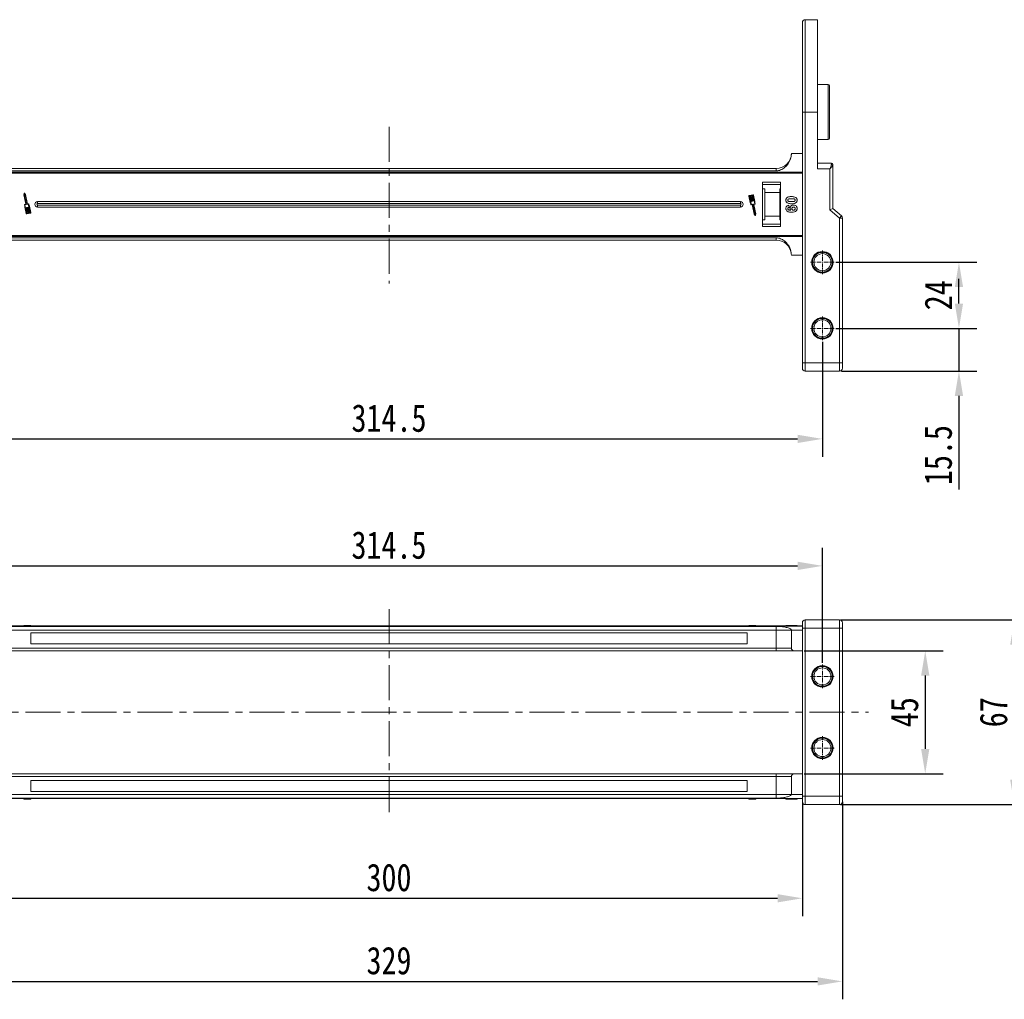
# Model space of a CAD drawing. Header units: millimetres. Extents: x -956 to 636, y -192 to 923.
# Tile 3 of 75: x -767 to -409, y 51 to 407. Entities that reach past the tile are written whole.
import ezdxf

# ---------------------------------------------------------------- set-up
doc = ezdxf.new("R2010")
doc.units = ezdxf.units.MM
doc.linetypes.add('CENTER', pattern=[0.6, 0.375, -0.075, 0.075, -0.075])
doc.linetypes.add('CENTERX2', pattern=[20.32, 12.7, -2.54, 2.54, -2.54])
doc.styles.get("Standard").update_dxf_attribs({"font": '仿宋_GB2312.ttf', "width": 0.8})
doc.dimstyles.new('副本 ISO-45.1', dxfattribs={"dimtxt": 10, "dimasz": 9, "dimexe": 6.5, "dimexo": 0.625, "dimgap": 2.5, "dimtad": 1, "dimdsep": 46, "dimtxsty": 'Standard', "dimcen": 2.5, "dimadec": 0, "dimazin": 0, "dimtfac": 1, "dimtmove": 0, "dimatfit": 3, "dimfxl": 0, "dimarcsym": 0})

# ---------------------------------------------------------------- blocks, each defined once
blk = doc.blocks.new('*D3294')
at = {"color": 0, "lineweight": -2}
for p, q in [((-789.95, 289.68), (-789.95, 247.98)), ((-475.45, 289.68), (-475.45, 247.98)), ((-780.95, 254.48), (-484.45, 254.48))]:
    blk.add_line(p, q, dxfattribs=at)
at = {"color": 0, "lineweight": 9}
for points in [[(-780.95, 255.98), (-780.95, 252.98), (-789.95, 254.48)], [(-484.45, 255.98), (-484.45, 252.98), (-475.45, 254.48)]]:
    blk.add_solid(points, dxfattribs=at)
at = {"layer": 'Defpoints', "color": 0, "lineweight": 9}
for p in [(-789.95, 290.3), (-475.45, 290.3), (-475.45, 254.48)]:
    blk.add_point(p, dxfattribs=at)
at = {"color": 0, "lineweight": 9, "insert": (-632.7, 261.98), "char_height": 10, "attachment_point": 5}
blk.add_mtext('314.5', dxfattribs=at)
blk = doc.blocks.new('*D3295')
at = {"color": 0, "lineweight": -2}
for p, q in [((-789.95, 173.21), (-789.95, 214.91)), ((-475.45, 173.21), (-475.45, 214.91)), ((-780.95, 208.41), (-484.45, 208.41))]:
    blk.add_line(p, q, dxfattribs=at)
at = {"color": 0, "lineweight": 9}
for points in [[(-780.95, 209.91), (-780.95, 206.91), (-789.95, 208.41)], [(-484.45, 209.91), (-484.45, 206.91), (-475.45, 208.41)]]:
    blk.add_solid(points, dxfattribs=at)
at = {"layer": 'Defpoints', "color": 0, "lineweight": 9}
for p in [(-475.45, 208.41), (-789.95, 172.58), (-475.45, 172.58)]:
    blk.add_point(p, dxfattribs=at)
at = {"color": 0, "lineweight": 9, "insert": (-632.7, 215.91), "char_height": 10, "attachment_point": 5}
blk.add_mtext('314.5', dxfattribs=at)
blk = doc.blocks.new('*D3297')
at = {"color": 0, "lineweight": -2}
for p, q in [((-482.07, 177.59), (-431.64, 177.59)), ((-438.14, 168.59), (-438.14, 141.99)), ((-482.07, 132.99), (-431.64, 132.99))]:
    blk.add_line(p, q, dxfattribs=at)
at = {"color": 0, "lineweight": 9}
for points in [[(-439.64, 168.59), (-436.64, 168.59), (-438.14, 177.59)], [(-439.64, 141.99), (-436.64, 141.99), (-438.14, 132.99)]]:
    blk.add_solid(points, dxfattribs=at)
at = {"layer": 'Defpoints', "color": 0, "lineweight": 9}
for p in [(-482.7, 177.59), (-482.7, 132.99), (-438.14, 132.99)]:
    blk.add_point(p, dxfattribs=at)
at = {"color": 0, "lineweight": 9, "insert": (-445.64, 155.29), "char_height": 10, "attachment_point": 5, "rotation": 90}
blk.add_mtext('45', dxfattribs=at)
blk = doc.blocks.new('*D3298')
at = {"color": 0, "lineweight": -2}
for p, q in [((-468.89, 188.79), (-399.32, 188.79)), ((-405.82, 179.79), (-405.82, 130.79)), ((-468.89, 121.79), (-399.32, 121.79))]:
    blk.add_line(p, q, dxfattribs=at)
at = {"color": 0, "lineweight": 9}
for points in [[(-407.32, 179.79), (-404.32, 179.79), (-405.82, 188.79)], [(-407.32, 130.79), (-404.32, 130.79), (-405.82, 121.79)]]:
    blk.add_solid(points, dxfattribs=at)
at = {"layer": 'Defpoints', "color": 0, "lineweight": 9}
for p in [(-469.52, 188.79), (-469.52, 121.79), (-405.82, 121.79)]:
    blk.add_point(p, dxfattribs=at)
at = {"color": 0, "lineweight": 9, "insert": (-413.32, 155.29), "char_height": 10, "attachment_point": 5, "rotation": 90}
blk.add_mtext('67', dxfattribs=at)
blk = doc.blocks.new('*D3299')
at = {"color": 0, "lineweight": -2}
for p, q in [((-782.7, 122.49), (-782.7, 81.29)), ((-482.7, 122.49), (-482.7, 81.29)), ((-773.7, 87.79), (-491.7, 87.79))]:
    blk.add_line(p, q, dxfattribs=at)
at = {"color": 0, "lineweight": 9}
for points in [[(-773.7, 89.29), (-773.7, 86.29), (-782.7, 87.79)], [(-491.7, 89.29), (-491.7, 86.29), (-482.7, 87.79)]]:
    blk.add_solid(points, dxfattribs=at)
at = {"layer": 'Defpoints', "color": 0, "lineweight": 9}
for p in [(-782.7, 123.12), (-482.7, 123.12), (-482.7, 87.79)]:
    blk.add_point(p, dxfattribs=at)
at = {"color": 0, "lineweight": 9, "insert": (-632.7, 95.29), "char_height": 10, "attachment_point": 5}
blk.add_mtext('300', dxfattribs=at)
blk = doc.blocks.new('*D3300')
at = {"color": 0, "lineweight": -2}
for p, q in [((-797.2, 122.78), (-797.2, 51.13)), ((-468.2, 122.78), (-468.2, 51.13)), ((-788.2, 57.63), (-477.2, 57.63))]:
    blk.add_line(p, q, dxfattribs=at)
at = {"color": 0, "lineweight": 9}
for points in [[(-788.2, 59.13), (-788.2, 56.13), (-797.2, 57.63)], [(-477.2, 59.13), (-477.2, 56.13), (-468.2, 57.63)]]:
    blk.add_solid(points, dxfattribs=at)
at = {"layer": 'Defpoints', "color": 0, "lineweight": 9}
for p in [(-797.2, 123.4), (-468.2, 123.4), (-468.2, 57.63)]:
    blk.add_point(p, dxfattribs=at)
at = {"color": 0, "lineweight": 9, "insert": (-632.7, 65.13), "char_height": 10, "attachment_point": 5}
blk.add_mtext('329', dxfattribs=at)
blk = doc.blocks.new('*D3301')
at = {"color": 0, "lineweight": -2}
for p, q in [((-470.53, 318.59), (-419.41, 318.59)), ((-425.91, 303.59), (-425.91, 309.59)), ((-470.53, 294.59), (-419.41, 294.59))]:
    blk.add_line(p, q, dxfattribs=at)
at = {"color": 0, "lineweight": 9}
for points in [[(-427.41, 309.59), (-424.41, 309.59), (-425.91, 318.59)], [(-427.41, 303.59), (-424.41, 303.59), (-425.91, 294.59)]]:
    blk.add_solid(points, dxfattribs=at)
at = {"layer": 'Defpoints', "color": 0, "lineweight": 9}
for p in [(-471.16, 318.59), (-425.91, 318.59), (-471.16, 294.59)]:
    blk.add_point(p, dxfattribs=at)
at = {"color": 0, "lineweight": 9, "insert": (-433.41, 306.59), "char_height": 10, "attachment_point": 5, "rotation": 90}
blk.add_mtext('24', dxfattribs=at)
blk = doc.blocks.new('*D3285')
at = {"color": 0, "lineweight": -2}
for p, q in [((-425.91, 303.59), (-425.91, 312.59)), ((-470.53, 294.59), (-419.41, 294.59)), ((-425.91, 294.59), (-425.91, 279.09)), ((-468.57, 279.09), (-419.41, 279.09)), ((-425.91, 270.09), (-425.91, 236.11))]:
    blk.add_line(p, q, dxfattribs=at)
at = {"color": 0, "lineweight": 9}
for points in [[(-427.41, 303.59), (-424.41, 303.59), (-425.91, 294.59)], [(-427.41, 270.09), (-424.41, 270.09), (-425.91, 279.09)]]:
    blk.add_solid(points, dxfattribs=at)
at = {"layer": 'Defpoints', "color": 0, "lineweight": 9}
for p in [(-471.16, 294.59), (-469.2, 279.09), (-425.91, 279.09)]:
    blk.add_point(p, dxfattribs=at)
at = {"color": 0, "lineweight": 9, "insert": (-433.41, 248.6), "char_height": 10, "attachment_point": 5, "rotation": 90}
blk.add_mtext('15.5', dxfattribs=at)

msp = doc.modelspace()

# ---------------------------------------------------------------- linework, layer by layer
at = {"color": 7, "linetype": 'Continuous', "lineweight": 15}
for p, q in [((-477.197, 406.592), (-481.697, 406.592)), ((-481.697, 373.092), (-481.697, 406.592)), ((-477.197, 373.092), (-477.197, 406.592)), ((-473.397, 383.092), (-477.197, 383.092)), ((-473.397, 363.092), (-473.397, 383.092)), ((-482.697, 373.092), (-481.697, 373.092)), ((-482.697, 282.092), (-482.697, 373.092)), ((-481.697, 373.092), (-477.197, 373.092)), ((-481.697, 282.092), (-481.697, 373.092)), ((-477.197, 373.092), (-477.197, 352.529)), ((-477.197, 363.092), (-473.397, 363.092)), ((-482.697, 358.092), (-486.697, 358.092)), ((-472.197, 354.529), (-477.197, 354.529)), ((-472.197, 354.02), (-472.197, 354.529)), ((-632.697, 351.299), (-782.697, 351.299)), ((-782.697, 350.88), (-632.697, 350.88)), ((-632.697, 352.592), (-773.197, 352.592)), ((-773.197, 351.707), (-632.697, 351.707)), ((-492.197, 352.592), (-632.697, 352.592)), ((-632.697, 351.707), (-492.197, 351.707)), ((-482.697, 351.299), (-632.697, 351.299)), ((-632.697, 350.88), (-482.697, 350.88)), ((-492.197, 352.592), (-492.197, 351.707)), ((-477.197, 352.529), (-472.697, 352.529)), ((-472.697, 352.529), (-472.697, 337.632)), ((-471.697, 338.092), (-471.697, 353.647)), ((-497.197, 347.592), (-497.197, 331.592)), ((-490.697, 347.592), (-497.197, 347.592)), ((-490.697, 346.842), (-497.197, 346.842)), ((-490.697, 331.592), (-490.697, 347.592)), ((-765.061, 343.581), (-765.179, 342.98)), ((-765.179, 342.98), (-764.467, 339.61)), ((-764.973, 343.423), (-765.059, 342.98)), ((-765.059, 342.98), (-764.328, 339.519)), ((-764.715, 343.053), (-764.973, 343.423)), ((-764.605, 343.101), (-764.956, 343.603)), ((-763.983, 339.592), (-764.715, 343.053)), ((-763.887, 339.702), (-764.605, 343.101)), ((-500.634, 343.088), (-502.013, 342.797)), ((-500.61, 342.974), (-500.839, 342.925)), ((-499.944, 340.674), (-500.425, 342.953)), ((-497.197, 345.206), (-496.397, 345.206)), ((-496.397, 345.206), (-496.397, 343.842)), ((-496.397, 343.842), (-490.897, 343.842)), ((-496.397, 343.842), (-496.397, 335.342)), ((-490.897, 345.206), (-490.697, 345.206)), ((-490.897, 343.842), (-490.897, 345.206)), ((-490.897, 335.342), (-490.897, 343.842)), ((-764.49, 339.575), (-764.906, 339.487)), ((-764.351, 339.484), (-764.795, 339.39)), ((-763.504, 339.663), (-763.949, 339.569)), ((-763.442, 339.796), (-763.887, 339.702)), ((-632.697, 340.592), (-760.197, 340.592)), ((-760.197, 339.877), (-760.197, 340.592)), ((-632.697, 339.877), (-760.197, 339.877)), ((-505.197, 340.592), (-632.697, 340.592)), ((-505.197, 339.877), (-632.697, 339.877)), ((-505.197, 340.592), (-505.197, 339.877)), ((-502.149, 342.588), (-501.667, 340.31)), ((-502.034, 342.613), (-501.56, 340.37)), ((-501.759, 342.731), (-501.989, 342.682)), ((-501.319, 340.648), (-501.759, 342.731)), ((-501.357, 342.816), (-501.644, 342.755)), ((-501.644, 342.755), (-501.204, 340.672)), ((-500.917, 340.733), (-501.357, 342.816)), ((-501.337, 339.388), (-500.892, 339.481)), ((-501.226, 340.638), (-501.284, 340.626)), ((-501.274, 339.521), (-500.83, 339.615)), ((-500.954, 342.901), (-501.242, 342.84)), ((-501.242, 342.84), (-500.802, 340.757)), ((-500.514, 340.818), (-500.954, 342.901)), ((-500.892, 339.481), (-500.174, 336.083)), ((-500.824, 340.723), (-500.882, 340.711)), ((-500.839, 342.925), (-500.399, 340.842)), ((-500.795, 339.592), (-500.064, 336.131)), ((-500.066, 340.686), (-500.54, 342.928)), ((-500.422, 340.808), (-500.48, 340.796)), ((-499.719, 336.203), (-500.451, 339.665)), ((-500.428, 339.7), (-499.984, 339.793)), ((-499.6, 336.204), (-500.312, 339.574)), ((-500.289, 339.609), (-499.873, 339.697)), ((-764.835, 338.51), (-764.354, 336.231)), ((-764.713, 338.498), (-764.239, 336.256)), ((-763.939, 336.259), (-764.379, 338.341)), ((-764.357, 338.376), (-764.299, 338.388)), ((-764.264, 338.366), (-763.824, 336.283)), ((-764.169, 336.21), (-763.939, 336.259)), ((-764.145, 336.095), (-762.766, 336.387)), ((-763.537, 336.344), (-763.977, 338.426)), ((-763.955, 338.461), (-763.897, 338.473)), ((-763.862, 338.451), (-763.422, 336.368)), ((-763.824, 336.283), (-763.537, 336.344)), ((-763.135, 336.429), (-763.575, 338.511)), ((-763.552, 338.546), (-763.495, 338.558)), ((-763.46, 338.536), (-763.02, 336.453)), ((-763.422, 336.368), (-763.135, 336.429)), ((-762.745, 336.571), (-763.219, 338.814)), ((-762.63, 336.596), (-763.111, 338.874)), ((-763.02, 336.453), (-762.79, 336.502)), ((-760.197, 338.592), (-760.197, 339.307)), ((-760.197, 339.307), (-632.697, 339.307)), ((-760.197, 338.592), (-632.697, 338.592)), ((-632.697, 339.307), (-505.197, 339.307)), ((-632.697, 338.592), (-505.197, 338.592)), ((-505.197, 338.592), (-505.197, 339.307)), ((-500.174, 336.083), (-499.823, 335.581)), ((-500.064, 336.131), (-499.806, 335.761)), ((-499.806, 335.761), (-499.719, 336.203)), ((-499.717, 335.603), (-499.6, 336.204)), ((-487.653, 339.233), (-487.569, 338.464)), ((-471.697, 338.092), (-472.697, 337.632)), ((-472.697, 337.632), (-469.197, 334.632)), ((-468.546, 335.391), (-471.697, 338.092)), ((-496.397, 333.978), (-497.197, 333.978)), ((-497.197, 332.342), (-490.697, 332.342)), ((-490.897, 335.342), (-496.397, 335.342)), ((-496.397, 335.342), (-496.397, 333.978)), ((-490.897, 333.978), (-490.897, 335.342)), ((-490.697, 333.978), (-490.897, 333.978)), ((-469.197, 334.632), (-468.546, 335.391)), ((-469.197, 334.632), (-469.197, 282.092)), ((-469.197, 334.632), (-468.197, 334.632)), ((-468.197, 282.092), (-468.197, 334.632)), ((-497.197, 331.592), (-490.697, 331.592)), ((-632.697, 328.304), (-782.697, 328.304)), ((-782.697, 327.885), (-632.697, 327.885)), ((-632.697, 327.477), (-773.197, 327.477)), ((-773.197, 326.592), (-632.697, 326.592)), ((-482.697, 328.304), (-632.697, 328.304)), ((-632.697, 327.885), (-482.697, 327.885)), ((-492.197, 327.477), (-632.697, 327.477)), ((-632.697, 326.592), (-492.197, 326.592)), ((-492.197, 326.592), (-492.197, 327.477)), ((-486.697, 321.092), (-482.697, 321.092)), ((-482.697, 282.092), (-481.697, 282.092)), ((-469.197, 282.092), (-481.697, 282.092)), ((-481.697, 279.092), (-481.697, 282.092)), ((-481.697, 279.092), (-469.197, 279.092)), ((-469.197, 279.092), (-469.197, 282.092)), ((-469.197, 282.092), (-468.197, 282.092)), ((-632.697, 186.593), (-782.697, 186.593)), ((-782.697, 186.549), (-632.697, 186.549)), ((-632.697, 186.461), (-773.197, 186.461)), ((-765.179, 186.593), (-765.179, 186.793)), ((-765.179, 186.793), (-764.952, 186.793)), ((-764.952, 186.793), (-764.952, 186.593)), ((-764.94, 186.793), (-764.952, 186.793)), ((-764.94, 186.593), (-764.94, 186.793)), ((-764.94, 186.793), (-764.835, 186.793)), ((-764.835, 186.593), (-764.835, 186.793)), ((-764.835, 186.793), (-764.354, 186.793)), ((-764.354, 186.793), (-764.354, 186.593)), ((-764.145, 186.793), (-764.354, 186.793)), ((-764.145, 186.593), (-764.145, 186.793)), ((-764.145, 186.793), (-762.766, 186.793)), ((-762.766, 186.793), (-762.766, 186.593)), ((-762.626, 186.793), (-762.766, 186.793)), ((-762.626, 186.593), (-762.626, 186.793)), ((-482.697, 186.593), (-632.697, 186.593)), ((-632.697, 186.549), (-482.697, 186.549)), ((-492.197, 186.461), (-632.697, 186.461)), ((-502.153, 186.793), (-502.153, 186.593)), ((-502.149, 186.793), (-502.153, 186.793)), ((-502.149, 186.593), (-502.149, 186.793)), ((-502.149, 186.793), (-501.667, 186.793)), ((-501.667, 186.593), (-501.667, 186.793)), ((-501.408, 186.793), (-501.667, 186.793)), ((-501.408, 186.793), (-501.408, 186.593)), ((-501.337, 186.793), (-501.408, 186.793)), ((-501.337, 186.593), (-501.337, 186.793)), ((-501.337, 186.793), (-500.892, 186.793)), ((-500.892, 186.593), (-500.892, 186.793)), ((-500.892, 186.793), (-500.174, 186.793)), ((-500.174, 186.593), (-500.174, 186.793)), ((-500.174, 186.793), (-499.823, 186.793)), ((-499.823, 186.793), (-499.823, 186.593)), ((-499.717, 186.793), (-499.823, 186.793)), ((-499.717, 186.593), (-499.717, 186.793)), ((-499.717, 186.793), (-499.6, 186.793)), ((-499.6, 186.593), (-499.6, 186.793)), ((-492.197, 185.093), (-492.197, 186.461)), ((-488.697, 186.793), (-488.697, 186.593)), ((-486.643, 186.593), (-486.643, 186.793)), ((-484.645, 186.793), (-484.645, 186.593)), ((-482.697, 185.793), (-481.697, 185.793)), ((-482.697, 124.793), (-482.697, 185.793)), ((-481.697, 185.793), (-481.697, 188.793)), ((-469.197, 188.793), (-481.697, 188.793)), ((-481.697, 185.793), (-469.197, 185.793)), ((-481.697, 124.793), (-481.697, 185.793)), ((-469.197, 185.793), (-469.197, 188.793)), ((-469.197, 185.793), (-468.197, 185.793)), ((-469.197, 185.793), (-469.197, 124.793)), ((-468.197, 124.793), (-468.197, 185.793)), ((-773.197, 185.093), (-632.697, 185.093)), ((-632.697, 184.093), (-762.697, 184.093)), ((-762.697, 184.093), (-762.697, 180.093)), ((-632.697, 185.093), (-492.197, 185.093)), ((-502.697, 184.093), (-632.697, 184.093)), ((-502.697, 180.093), (-502.697, 184.093)), ((-492.197, 185.093), (-486.697, 185.093)), ((-492.197, 178.593), (-492.197, 185.093)), ((-486.697, 185.093), (-482.697, 185.093)), ((-486.697, 178.593), (-486.697, 185.093)), ((-762.697, 180.093), (-632.697, 180.093)), ((-632.697, 180.093), (-502.697, 180.093)), ((-632.697, 178.593), (-773.197, 178.593)), ((-773.197, 177.593), (-632.697, 177.593)), ((-492.197, 178.593), (-632.697, 178.593)), ((-632.697, 177.593), (-492.197, 177.593)), ((-486.697, 178.593), (-492.197, 178.593)), ((-492.197, 178.593), (-492.197, 177.593)), ((-485.697, 177.593), (-482.697, 177.593)), ((-632.697, 132.993), (-773.197, 132.993)), ((-492.197, 132.993), (-632.697, 132.993)), ((-492.197, 131.993), (-492.197, 132.993)), ((-485.697, 132.993), (-482.697, 132.993)), ((-773.197, 131.993), (-632.697, 131.993)), ((-632.697, 130.493), (-762.697, 130.493)), ((-762.697, 130.493), (-762.697, 126.493)), ((-632.697, 131.993), (-492.197, 131.993)), ((-502.697, 130.493), (-632.697, 130.493)), ((-502.697, 126.493), (-502.697, 130.493)), ((-492.197, 131.993), (-486.697, 131.993)), ((-492.197, 125.493), (-492.197, 131.993)), ((-486.697, 125.493), (-486.697, 131.993)), ((-632.697, 125.493), (-773.197, 125.493)), ((-762.697, 126.493), (-632.697, 126.493)), ((-632.697, 126.493), (-502.697, 126.493)), ((-492.197, 125.493), (-632.697, 125.493)), ((-492.197, 125.493), (-492.197, 124.125)), ((-486.697, 125.493), (-492.197, 125.493)), ((-482.697, 125.493), (-486.697, 125.493)), ((-632.697, 124.038), (-782.697, 124.038)), ((-782.697, 123.993), (-632.697, 123.993)), ((-773.197, 124.125), (-632.697, 124.125)), ((-765.179, 123.993), (-765.179, 123.793)), ((-765.061, 123.793), (-765.179, 123.793)), ((-765.061, 123.993), (-765.061, 123.793)), ((-765.061, 123.793), (-764.956, 123.793)), ((-764.956, 123.793), (-764.956, 123.993)), ((-764.605, 123.793), (-764.956, 123.793)), ((-764.605, 123.993), (-764.605, 123.793)), ((-763.887, 123.793), (-764.605, 123.793)), ((-763.887, 123.993), (-763.887, 123.793)), ((-763.442, 123.793), (-763.887, 123.793)), ((-763.442, 123.993), (-763.442, 123.793)), ((-763.442, 123.793), (-763.371, 123.793)), ((-763.371, 123.793), (-763.371, 123.993)), ((-763.371, 123.793), (-763.111, 123.793)), ((-763.111, 123.993), (-763.111, 123.793)), ((-762.63, 123.793), (-763.111, 123.793)), ((-762.63, 123.993), (-762.63, 123.793)), ((-762.63, 123.793), (-762.626, 123.793)), ((-762.626, 123.793), (-762.626, 123.993)), ((-632.697, 124.125), (-492.197, 124.125)), ((-482.697, 124.038), (-632.697, 124.038)), ((-632.697, 123.993), (-482.697, 123.993)), ((-502.153, 123.993), (-502.153, 123.793)), ((-502.153, 123.793), (-502.013, 123.793)), ((-502.013, 123.793), (-502.013, 123.993)), ((-500.634, 123.793), (-502.013, 123.793)), ((-500.634, 123.993), (-500.634, 123.793)), ((-500.634, 123.793), (-500.425, 123.793)), ((-500.425, 123.793), (-500.425, 123.993)), ((-499.944, 123.793), (-500.425, 123.793)), ((-499.944, 123.993), (-499.944, 123.793)), ((-499.839, 123.793), (-499.944, 123.793)), ((-499.839, 123.993), (-499.839, 123.793)), ((-499.839, 123.793), (-499.827, 123.793)), ((-499.827, 123.793), (-499.827, 123.993)), ((-499.6, 123.793), (-499.827, 123.793)), ((-499.6, 123.993), (-499.6, 123.793)), ((-488.697, 123.793), (-488.697, 123.993)), ((-488.286, 123.793), (-488.286, 123.993)), ((-486.669, 123.793), (-486.669, 123.993)), ((-485.052, 123.793), (-485.052, 123.993)), ((-484.645, 123.793), (-484.645, 123.993)), ((-482.697, 124.793), (-481.697, 124.793)), ((-481.697, 121.793), (-481.697, 124.793)), ((-469.197, 124.793), (-481.697, 124.793)), ((-481.697, 121.793), (-469.197, 121.793)), ((-469.197, 121.793), (-469.197, 124.793)), ((-469.197, 124.793), (-468.197, 124.793))]:
    msp.add_line(p, q, dxfattribs=at)
at = {"color": 1, "linetype": 'CENTERX2', "lineweight": 13}
for p, q in [((-632.697, 367.726), (-632.697, 310.888)), ((-632.697, 192.658), (-632.697, 117.929)), ((-805.237, 155.293), (-458.713, 155.293))]:
    msp.add_line(p, q, dxfattribs=at)
at = {"color": 1, "linetype": 'CENTER', "lineweight": 9, "ltscale": 3.9624}
for p, q in [((-475.447, 314.302), (-475.447, 322.882)), ((-479.737, 318.592), (-471.157, 318.592)), ((-475.447, 290.302), (-475.447, 298.882)), ((-479.737, 294.592), (-471.157, 294.592)), ((-475.447, 164.003), (-475.447, 172.583)), ((-479.737, 168.293), (-471.157, 168.293)), ((-475.447, 138.003), (-475.447, 146.583)), ((-479.737, 142.293), (-471.157, 142.293))]:
    msp.add_line(p, q, dxfattribs=at)
at = {"color": 7, "linetype": 'Continuous', "lineweight": 15}
for centre, radius in [((-475.447, 318.592), 3.9), ((-475.447, 318.592), 3.1), ((-475.447, 294.592), 3.9), ((-475.447, 294.592), 3.1), ((-475.447, 168.293), 3.9), ((-475.447, 168.293), 3.1), ((-475.447, 142.293), 3.9), ((-475.447, 142.293), 3.1)]:
    msp.add_circle(centre, radius, dxfattribs=at)
for centre, radius, start, end in [((-481.697, 405.592), 1, 90, 180), ((-473.397, 382.592), 0.5, 0, 90), ((-473.397, 363.592), 0.5, 270, 0), ((-492.197, 358.092), 5.5, 270, 360), ((-472.197, 354.029), 0.5, 0, 90), ((-472.141, 353.572), 0.451, 9.5202, 97.08135), ((-765.004, 343.569), 0.0587, 34.95116, 168.90824), ((-500.598, 342.916), 0.176, 11.9297, 101.9297), ((-500.598, 342.916), 0.0587, 11.9297, 101.9297), ((-764.894, 339.43), 0.0587, 101.9297, 217.44471), ((-765.633, 338.863), 0.873, 336.11204, 37.44471), ((-765.633, 338.863), 0.99, 338.37041, 32.16635), ((-764.496, 339.604), 0.0294, 281.9297, 11.9297), ((-764.357, 339.513), 0.0294, 281.9297, 11.9297), ((-763.955, 339.598), 0.0294, 191.9297, 281.9297), ((-762.525, 339.52), 0.99, 171.69305, 225.48899), ((-763.43, 339.739), 0.0587, 346.41469, 101.9297), ((-762.525, 339.52), 0.873, 166.41469, 227.74736), ((-760.197, 339.592), 1, 90, 270), ((-760.197, 339.592), 0.285, 90, 270), ((-505.197, 339.592), 1, 270, 90), ((-505.197, 339.592), 0.285, 270, 90), ((-501.976, 342.625), 0.176, 101.9297, 191.9297), ((-501.976, 342.625), 0.0587, 101.9297, 191.9297), ((-502.254, 339.664), 0.873, 346.41469, 47.74736), ((-502.254, 339.664), 0.99, 351.69305, 45.48899), ((-501.349, 339.445), 0.0587, 166.41469, 281.9297), ((-501.29, 340.654), 0.0294, 191.9297, 281.9297), ((-501.233, 340.666), 0.0294, 281.9297, 11.9297), ((-500.888, 340.739), 0.0294, 191.9297, 281.9297), ((-500.824, 339.586), 0.0294, 11.9297, 101.9297), ((-500.83, 340.751), 0.0294, 281.9297, 11.9297), ((-500.486, 340.824), 0.0294, 191.9297, 281.9297), ((-500.422, 339.671), 0.0294, 101.9297, 191.9297), ((-500.428, 340.836), 0.0294, 281.9297, 11.9297), ((-500.283, 339.58), 0.0294, 101.9297, 191.9297), ((-499.146, 340.321), 0.99, 158.37041, 212.16635), ((-499.146, 340.321), 0.873, 156.11204, 217.44471), ((-499.885, 339.754), 0.0587, 281.9297, 37.44471), ((-764.351, 338.348), 0.0294, 101.9297, 191.9297), ((-764.181, 336.268), 0.176, 191.9297, 281.9297), ((-764.293, 338.36), 0.0294, 11.9297, 101.9297), ((-764.181, 336.268), 0.0587, 191.9297, 281.9297), ((-763.948, 338.433), 0.0294, 101.9297, 191.9297), ((-763.891, 338.445), 0.0294, 11.9297, 101.9297), ((-763.546, 338.517), 0.0294, 101.9297, 191.9297), ((-763.489, 338.53), 0.0294, 11.9297, 101.9297), ((-762.802, 336.559), 0.0587, 281.9297, 11.9297), ((-762.802, 336.559), 0.176, 281.9297, 11.9297), ((-499.775, 335.614), 0.0587, 214.95116, 348.90824), ((-469.197, 334.632), 1, 0, 49.39871), ((-492.197, 321.092), 5.5, 7.91859, 90), ((-481.697, 280.092), 1, 180, 270), ((-469.197, 280.092), 1, 270, 0), ((-481.697, 187.793), 1, 90, 180), ((-469.197, 187.793), 1, 0, 90), ((-481.697, 122.793), 1, 180, 270), ((-469.197, 122.793), 1, 270, 0)]:
    msp.add_arc(centre, radius, start, end, dxfattribs=at)
for points, knots in [([(-482.697, 373.092), (-482.697, 374.083), (-482.697, 376.065), (-482.697, 379.073), (-482.697, 382.087), (-482.697, 384.77), (-482.697, 387.072), (-482.697, 389.017), (-482.697, 391.221), (-482.697, 393.621), (-482.697, 396.113), (-482.697, 398.363), (-482.697, 400.114), (-482.697, 401.451), (-482.697, 402.459), (-482.697, 403.46), (-482.697, 404.377), (-482.697, 405.082), (-482.697, 405.514), (-482.697, 405.566), (-482.697, 405.592)], [0, 0, 0, 0, 0.0582421, 0.1164894, 0.1782259, 0.2399726, 0.2828874, 0.3257091, 0.368633, 0.4343112, 0.5, 0.5656782, 0.6313669, 0.6742817, 0.7171034, 0.7600273, 0.8217638, 0.8835106, 0.9417501, 1, 1, 1, 1]), ([(-472.897, 363.592), (-472.897, 363.606), (-472.897, 363.633), (-472.897, 363.861), (-472.897, 364.207), (-472.897, 364.642), (-472.897, 365.131), (-472.897, 365.705), (-472.897, 366.581), (-472.897, 367.597), (-472.897, 368.715), (-472.897, 369.857), (-472.897, 371.319), (-472.897, 372.899), (-472.897, 374.263), (-472.897, 375.438), (-472.897, 376.514), (-472.897, 377.47), (-472.897, 378.305), (-472.897, 379.093), (-472.897, 380.063), (-472.897, 380.889), (-472.897, 381.542), (-472.897, 382.06), (-472.897, 382.498), (-472.897, 382.561), (-472.897, 382.592)], [0, 0, 0, 0, 0.0388334, 0.0788708, 0.1200207, 0.1522055, 0.1843726, 0.2172422, 0.2500938, 0.3157271, 0.3479119, 0.380079, 0.4417831, 0.5, 0.5388374, 0.5788708, 0.6200207, 0.6522055, 0.6843726, 0.7172422, 0.7500938, 0.8157271, 0.8479118, 0.880079, 0.9417831, 1, 1, 1, 1]), ([(-492.197, 351.707), (-491.805, 351.748), (-491.109, 351.821), (-490.189, 352.232), (-489.405, 352.716), (-488.692, 353.319), (-488.029, 354.062), (-487.459, 354.944), (-487.023, 355.95), (-486.749, 357.009), (-486.714, 357.731), (-486.697, 358.092)], [0, 0, 0, 0, 0.12537671, 0.22314387, 0.32104417, 0.42261476, 0.52420473, 0.64378252, 0.76336805, 0.8816833, 1, 1, 1, 1]), ([(-472.697, 352.529), (-472.58, 352.799), (-472.4, 353.217), (-472.228, 353.715), (-472.207, 353.925), (-472.197, 354.02)], [0, 0, 0, 0, 0.49841293, 0.77292805, 1, 1, 1, 1]), ([(-471.697, 353.647), (-471.697, 353.764), (-471.697, 353.89), (-471.697, 353.925), (-471.697, 353.927)], [0, 0, 0, 0, 0.93147, 1, 1, 1, 1]), ([(-471.697, 353.647), (-471.714, 353.579), (-471.749, 353.435), (-471.999, 353.156), (-472.329, 352.846), (-472.574, 352.635), (-472.697, 352.529)], [0, 0, 0, 0, 0.2343503, 0.4981953, 0.748869, 1, 1, 1, 1]), ([(-488.697, 341.105), (-488.694, 341.172), (-488.69, 341.306), (-488.646, 341.504), (-488.568, 341.695), (-488.47, 341.84), (-488.372, 341.946), (-488.314, 341.995), (-488.286, 342.02)], [0, 0, 0, 0, 0.1926347, 0.388697, 0.5820148, 0.7830443, 0.8909593, 1, 1, 1, 1]), ([(-488.29, 340.193), (-488.341, 340.237), (-488.443, 340.327), (-488.558, 340.496), (-488.641, 340.685), (-488.679, 340.854), (-488.694, 340.996), (-488.696, 341.068), (-488.697, 341.105)], [0, 0, 0, 0, 0.1937693, 0.3935642, 0.587886, 0.7891312, 0.8942826, 1, 1, 1, 1]), ([(-486.677, 339.797), (-486.811, 339.799), (-487.114, 339.805), (-487.633, 339.875), (-488.053, 340.014), (-488.26, 340.17), (-488.29, 340.193)], [0, 0, 0, 0, 0.2372812, 0.5385907, 0.9326774, 1, 1, 1, 1]), ([(-488.286, 342.02), (-488.231, 342.059), (-488.122, 342.139), (-487.885, 342.247), (-487.577, 342.337), (-487.24, 342.387), (-486.936, 342.409), (-486.758, 342.411), (-486.669, 342.412)], [0, 0, 0, 0, 0.1184406, 0.2393457, 0.4595932, 0.6849248, 0.8422399, 1, 1, 1, 1]), ([(-488.03, 341.105), (-488.022, 341.173), (-488.009, 341.283), (-487.921, 341.411), (-487.768, 341.516), (-487.493, 341.608), (-487.104, 341.637), (-486.815, 341.641), (-486.669, 341.643)], [0, 0, 0, 0, 0.1253702, 0.2022903, 0.2791788, 0.4647576, 0.7305818, 1, 1, 1, 1]), ([(-487.637, 340.652), (-487.706, 340.675), (-487.818, 340.713), (-487.944, 340.821), (-488.01, 340.943), (-488.028, 341.042), (-488.03, 341.096), (-488.03, 341.105)], [0, 0, 0, 0, 0.3336776, 0.5404125, 0.7472639, 0.9612091, 1, 1, 1, 1]), ([(-486.669, 340.566), (-486.736, 340.567), (-486.87, 340.568), (-487.05, 340.574), (-487.212, 340.584), (-487.354, 340.598), (-487.497, 340.616), (-487.591, 340.64), (-487.637, 340.652)], [0, 0, 0, 0, 0.2052705, 0.4106164, 0.5571497, 0.7038442, 0.8514711, 1, 1, 1, 1]), ([(-484.645, 341.105), (-484.656, 340.97), (-484.676, 340.698), (-484.875, 340.345), (-485.168, 340.074), (-485.589, 339.898), (-486.103, 339.809), (-486.486, 339.801), (-486.677, 339.797)], [0, 0, 0, 0, 0.1474062, 0.2963669, 0.4308106, 0.5797755, 0.7893694, 1, 1, 1, 1]), ([(-486.669, 342.412), (-486.536, 342.41), (-486.233, 342.405), (-485.704, 342.333), (-485.281, 342.193), (-485.074, 342.034), (-485.052, 342.017)], [0, 0, 0, 0, 0.23673076, 0.53755546, 0.94966792, 1, 1, 1, 1]), ([(-486.669, 341.643), (-486.603, 341.643), (-486.469, 341.642), (-486.289, 341.636), (-486.128, 341.626), (-485.986, 341.612), (-485.844, 341.593), (-485.751, 341.569), (-485.705, 341.558)], [0, 0, 0, 0, 0.2059417, 0.4119594, 0.558149, 0.7045024, 0.8518015, 1, 1, 1, 1]), ([(-485.312, 341.105), (-485.318, 341.048), (-485.327, 340.946), (-485.404, 340.814), (-485.552, 340.701), (-485.826, 340.605), (-486.219, 340.571), (-486.518, 340.568), (-486.669, 340.566)], [0, 0, 0, 0, 0.10461361, 0.18881412, 0.27351189, 0.44412695, 0.71948087, 1, 1, 1, 1]), ([(-485.705, 341.558), (-485.636, 341.534), (-485.523, 341.496), (-485.398, 341.388), (-485.331, 341.264), (-485.315, 341.165), (-485.312, 341.111), (-485.312, 341.105)], [0, 0, 0, 0, 0.3348035, 0.5425606, 0.750382, 0.9707212, 1, 1, 1, 1]), ([(-485.052, 342.017), (-485.002, 341.972), (-484.9, 341.882), (-484.784, 341.713), (-484.701, 341.525), (-484.663, 341.355), (-484.648, 341.214), (-484.646, 341.141), (-484.645, 341.105)], [0, 0, 0, 0, 0.1937762, 0.3936, 0.5878635, 0.7889077, 0.894169, 1, 1, 1, 1]), ([(-488.697, 338.135), (-488.686, 338.271), (-488.665, 338.517), (-488.484, 338.83), (-488.204, 339.073), (-487.906, 339.187), (-487.707, 339.223), (-487.653, 339.233)], [0, 0, 0, 0, 0.2427882, 0.4388655, 0.6348012, 0.9009361, 1, 1, 1, 1]), ([(-486.643, 336.72), (-486.776, 336.723), (-487.178, 336.732), (-487.734, 336.822), (-488.242, 337.101), (-488.544, 337.447), (-488.682, 337.817), (-488.693, 338.051), (-488.697, 338.135)], [0, 0, 0, 0, 0.1423372, 0.4291269, 0.5899433, 0.7512055, 0.9098946, 1, 1, 1, 1]), ([(-487.569, 338.464), (-487.649, 338.45), (-487.771, 338.43), (-487.915, 338.34), (-487.993, 338.235), (-488.026, 338.128), (-488.029, 338.062), (-488.03, 338.037)], [0, 0, 0, 0, 0.3447142, 0.5290593, 0.7142089, 0.8921959, 1, 1, 1, 1]), ([(-488.03, 338.037), (-488.025, 337.983), (-488.014, 337.874), (-487.915, 337.723), (-487.745, 337.582), (-487.383, 337.472), (-487.082, 337.448), (-486.875, 337.431)], [0, 0, 0, 0, 0.11201549, 0.22435472, 0.36776787, 0.56582698, 1, 1, 1, 1]), ([(-487.21, 338.154), (-487.197, 338.289), (-487.172, 338.561), (-486.956, 338.912), (-486.65, 339.18), (-486.296, 339.318), (-486.054, 339.33), (-485.95, 339.336)], [0, 0, 0, 0, 0.2101886, 0.4217733, 0.6236035, 0.8370344, 1, 1, 1, 1]), ([(-486.875, 337.431), (-486.923, 337.477), (-487.022, 337.571), (-487.111, 337.718), (-487.163, 337.844), (-487.19, 337.943), (-487.206, 338.047), (-487.208, 338.118), (-487.21, 338.154)], [0, 0, 0, 0, 0.24349124, 0.49626585, 0.61820988, 0.7417038, 0.87015842, 1, 1, 1, 1]), ([(-484.645, 338.078), (-484.656, 337.942), (-484.677, 337.671), (-484.88, 337.31), (-485.185, 337.019), (-485.72, 336.779), (-486.229, 336.724), (-486.584, 336.721), (-486.643, 336.72)], [0, 0, 0, 0, 0.148288, 0.2977445, 0.4437132, 0.6077915, 0.9347078, 1, 1, 1, 1]), ([(-486.543, 338.024), (-486.537, 338.091), (-486.526, 338.217), (-486.432, 338.381), (-486.301, 338.492), (-486.12, 338.557), (-485.989, 338.563), (-485.911, 338.566)], [0, 0, 0, 0, 0.2139369, 0.3980753, 0.5830907, 0.7516657, 1, 1, 1, 1]), ([(-485.968, 337.489), (-486.047, 337.494), (-486.18, 337.501), (-486.349, 337.588), (-486.459, 337.708), (-486.532, 337.858), (-486.539, 337.968), (-486.543, 338.024)], [0, 0, 0, 0, 0.26739447, 0.44721416, 0.62712208, 0.81306532, 1, 1, 1, 1]), ([(-485.312, 338.062), (-485.319, 337.995), (-485.334, 337.857), (-485.45, 337.683), (-485.608, 337.555), (-485.791, 337.498), (-485.912, 337.492), (-485.968, 337.489)], [0, 0, 0, 0, 0.20795454, 0.42040568, 0.62731968, 0.82770747, 1, 1, 1, 1]), ([(-485.95, 339.336), (-485.815, 339.328), (-485.545, 339.312), (-485.166, 339.145), (-484.87, 338.865), (-484.675, 338.494), (-484.656, 338.22), (-484.645, 338.078)], [0, 0, 0, 0, 0.1979267, 0.3977284, 0.5974133, 0.7905838, 1, 1, 1, 1]), ([(-485.911, 338.566), (-485.824, 338.562), (-485.686, 338.556), (-485.507, 338.481), (-485.399, 338.372), (-485.326, 338.229), (-485.317, 338.122), (-485.312, 338.062)], [0, 0, 0, 0, 0.2913202, 0.4655393, 0.6416315, 0.798664, 1, 1, 1, 1]), ([(-486.697, 321.092), (-486.716, 321.472), (-486.755, 322.232), (-487.057, 323.341), (-487.536, 324.384), (-488.187, 325.333), (-488.993, 326.154), (-489.82, 326.748), (-490.607, 327.143), (-491.358, 327.411), (-491.902, 327.454), (-492.197, 327.477)], [0, 0, 0, 0, 0.1245955, 0.2491892, 0.3738223, 0.4984451, 0.6220504, 0.7455895, 0.8257011, 0.9057067, 1, 1, 1, 1]), ([(-475.447, 314.992), (-475.673, 315.004), (-476.125, 315.028), (-476.797, 315.232), (-477.438, 315.56), (-478.009, 316.029), (-478.4, 316.505), (-478.647, 316.929), (-478.842, 317.358), (-479.005, 317.913), (-479.068, 318.592), (-479.005, 319.271), (-478.808, 319.943), (-478.478, 320.583), (-478.01, 321.155), (-477.533, 321.545), (-477.11, 321.792), (-476.681, 321.987), (-476.125, 322.156), (-475.673, 322.18), (-475.447, 322.192)], [0, 0, 0, 0, 0.05998, 0.1199831, 0.1849463, 0.249957, 0.3149202, 0.3472901, 0.3800161, 0.4399843, 0.4999996, 0.5599679, 0.6199831, 0.6849463, 0.749957, 0.8149202, 0.8472901, 0.8800161, 0.9399965, 1, 1, 1, 1]), ([(-475.447, 322.192), (-475.221, 322.18), (-474.768, 322.156), (-474.096, 321.952), (-473.456, 321.624), (-472.884, 321.155), (-472.494, 320.679), (-472.246, 320.255), (-472.051, 319.826), (-471.888, 319.271), (-471.826, 318.592), (-471.888, 317.913), (-472.085, 317.241), (-472.415, 316.601), (-472.884, 316.029), (-473.36, 315.639), (-473.783, 315.392), (-474.213, 315.197), (-474.768, 315.028), (-475.22, 315.004), (-475.447, 314.992)], [0, 0, 0, 0, 0.05997996, 0.1199831, 0.18494633, 0.24995699, 0.31492025, 0.34729014, 0.38001606, 0.43998433, 0.49999957, 0.55996785, 0.6199831, 0.68494633, 0.74995699, 0.81492025, 0.84729014, 0.88001606, 0.93999645, 1, 1, 1, 1]), ([(-475.447, 290.992), (-475.673, 291.004), (-476.125, 291.028), (-476.797, 291.232), (-477.438, 291.56), (-478.009, 292.029), (-478.4, 292.505), (-478.647, 292.929), (-478.842, 293.358), (-479.005, 293.913), (-479.068, 294.592), (-479.005, 295.271), (-478.808, 295.943), (-478.478, 296.583), (-478.01, 297.155), (-477.533, 297.545), (-477.11, 297.792), (-476.681, 297.987), (-476.125, 298.156), (-475.673, 298.18), (-475.447, 298.192)], [0, 0, 0, 0, 0.05998, 0.1199831, 0.1849463, 0.249957, 0.3149202, 0.3472901, 0.3800161, 0.4399843, 0.4999996, 0.5599679, 0.6199831, 0.6849463, 0.749957, 0.8149202, 0.8472901, 0.8800161, 0.9399965, 1, 1, 1, 1]), ([(-475.447, 298.192), (-475.221, 298.18), (-474.768, 298.156), (-474.096, 297.952), (-473.456, 297.624), (-472.884, 297.155), (-472.494, 296.679), (-472.246, 296.255), (-472.051, 295.826), (-471.888, 295.271), (-471.826, 294.592), (-471.888, 293.913), (-472.085, 293.241), (-472.415, 292.601), (-472.884, 292.029), (-473.36, 291.639), (-473.783, 291.392), (-474.213, 291.197), (-474.768, 291.028), (-475.22, 291.004), (-475.447, 290.992)], [0, 0, 0, 0, 0.05998, 0.1199831, 0.1849463, 0.249957, 0.3149202, 0.3472901, 0.3800161, 0.4399843, 0.4999996, 0.5599679, 0.6199831, 0.6849463, 0.749957, 0.8149202, 0.8472901, 0.8800161, 0.9399965, 1, 1, 1, 1]), ([(-482.697, 280.092), (-482.697, 280.119), (-482.697, 280.16), (-482.697, 280.409), (-482.697, 280.668), (-482.697, 280.986), (-482.697, 281.452), (-482.697, 281.84), (-482.697, 282.092)], [0, 0, 0, 0, 0.2394429, 0.3696359, 0.4999999, 0.6301929, 0.7605571, 1, 1, 1, 1]), ([(-468.197, 280.092), (-468.197, 280.119), (-468.197, 280.16), (-468.197, 280.409), (-468.197, 280.668), (-468.197, 280.986), (-468.197, 281.452), (-468.197, 281.84), (-468.197, 282.092)], [0, 0, 0, 0, 0.2394429, 0.3698071, 0.5000001, 0.6303641, 0.7605571, 1, 1, 1, 1]), ([(-486.697, 185.093), (-486.716, 185.175), (-486.755, 185.337), (-487.057, 185.575), (-487.536, 185.799), (-488.187, 186.002), (-488.993, 186.178), (-489.82, 186.305), (-490.607, 186.39), (-491.358, 186.447), (-491.902, 186.456), (-492.197, 186.461)], [0, 0, 0, 0, 0.1245955, 0.2491892, 0.3738223, 0.4984451, 0.6220504, 0.7455895, 0.8257011, 0.9057067, 1, 1, 1, 1]), ([(-486.643, 186.793), (-486.776, 186.793), (-487.178, 186.793), (-487.734, 186.793), (-488.242, 186.793), (-488.544, 186.793), (-488.682, 186.793), (-488.693, 186.793), (-488.697, 186.793)], [0, 0, 0, 0, 0.1423372, 0.4291269, 0.5899433, 0.7512055, 0.9098946, 1, 1, 1, 1]), ([(-484.645, 186.793), (-484.656, 186.793), (-484.677, 186.793), (-484.88, 186.793), (-485.185, 186.793), (-485.72, 186.793), (-486.229, 186.793), (-486.584, 186.793), (-486.643, 186.793)], [0, 0, 0, 0, 0.148288, 0.2977445, 0.4437132, 0.6077915, 0.9347078, 1, 1, 1, 1]), ([(-482.697, 185.793), (-482.697, 186.045), (-482.697, 186.433), (-482.697, 186.899), (-482.697, 187.217), (-482.697, 187.476), (-482.697, 187.725), (-482.697, 187.766), (-482.697, 187.793)], [0, 0, 0, 0, 0.2394429, 0.3696359, 0.4999999, 0.6301929, 0.7605571, 1, 1, 1, 1]), ([(-468.197, 185.793), (-468.197, 186.045), (-468.197, 186.433), (-468.197, 186.899), (-468.197, 187.217), (-468.197, 187.476), (-468.197, 187.725), (-468.197, 187.766), (-468.197, 187.793)], [0, 0, 0, 0, 0.2394429, 0.3698071, 0.5000001, 0.6303641, 0.7605571, 1, 1, 1, 1]), ([(-492.197, 177.593), (-491.8, 177.593), (-490.984, 177.593), (-489.772, 177.593), (-488.607, 177.593), (-487.568, 177.593), (-486.862, 177.593), (-486.415, 177.593), (-486.061, 177.593), (-485.761, 177.593), (-485.718, 177.593), (-485.697, 177.593)], [0, 0, 0, 0, 0.1164968, 0.2399717, 0.3685799, 0.4999174, 0.6312549, 0.6956158, 0.7600283, 0.8835032, 1, 1, 1, 1]), ([(-485.697, 177.593), (-485.809, 177.604), (-486.034, 177.626), (-486.334, 177.799), (-486.56, 178.052), (-486.68, 178.334), (-486.692, 178.519), (-486.697, 178.593)], [0, 0, 0, 0, 0.21469386, 0.42938772, 0.64408158, 0.85877544, 1, 1, 1, 1]), ([(-479.047, 168.293), (-479.035, 168.519), (-479.011, 168.972), (-478.806, 169.644), (-478.478, 170.284), (-478.01, 170.856), (-477.533, 171.246), (-477.11, 171.493), (-476.681, 171.689), (-476.125, 171.852), (-475.447, 171.914), (-474.768, 171.851), (-474.096, 171.654), (-473.456, 171.324), (-472.884, 170.856), (-472.494, 170.38), (-472.246, 169.956), (-472.052, 169.527), (-471.883, 168.972), (-471.859, 168.519), (-471.847, 168.293)], [0, 0, 0, 0, 0.05998, 0.1199831, 0.1849463, 0.249957, 0.3149202, 0.3472901, 0.3800161, 0.4399843, 0.4999996, 0.5599679, 0.6199831, 0.6849463, 0.749957, 0.8149202, 0.8472901, 0.8800161, 0.9399965, 1, 1, 1, 1]), ([(-471.847, 168.293), (-471.859, 168.067), (-471.883, 167.614), (-472.087, 166.942), (-472.415, 166.302), (-472.884, 165.73), (-473.36, 165.34), (-473.783, 165.093), (-474.213, 164.898), (-474.768, 164.735), (-475.447, 164.672), (-476.125, 164.735), (-476.797, 164.932), (-477.438, 165.262), (-478.009, 165.73), (-478.399, 166.206), (-478.647, 166.63), (-478.841, 167.059), (-479.011, 167.614), (-479.035, 168.067), (-479.047, 168.293)], [0, 0, 0, 0, 0.05998, 0.1199831, 0.1849463, 0.249957, 0.3149202, 0.3472901, 0.3800161, 0.4399843, 0.4999996, 0.5599679, 0.6199831, 0.6849463, 0.749957, 0.8149202, 0.8472901, 0.8800161, 0.9399965, 1, 1, 1, 1]), ([(-479.047, 142.293), (-479.035, 142.519), (-479.011, 142.972), (-478.806, 143.644), (-478.478, 144.284), (-478.01, 144.856), (-477.533, 145.246), (-477.11, 145.493), (-476.681, 145.689), (-476.125, 145.852), (-475.447, 145.914), (-474.768, 145.851), (-474.096, 145.654), (-473.456, 145.324), (-472.884, 144.856), (-472.494, 144.38), (-472.246, 143.956), (-472.052, 143.527), (-471.883, 142.972), (-471.859, 142.519), (-471.847, 142.293)], [0, 0, 0, 0, 0.05998, 0.1199831, 0.1849463, 0.249957, 0.3149202, 0.3472901, 0.3800161, 0.4399843, 0.4999996, 0.5599679, 0.6199831, 0.6849463, 0.749957, 0.8149202, 0.8472901, 0.8800161, 0.9399965, 1, 1, 1, 1]), ([(-471.847, 142.293), (-471.859, 142.067), (-471.883, 141.614), (-472.087, 140.942), (-472.415, 140.302), (-472.884, 139.73), (-473.36, 139.34), (-473.783, 139.093), (-474.213, 138.898), (-474.768, 138.735), (-475.447, 138.672), (-476.125, 138.735), (-476.797, 138.932), (-477.438, 139.262), (-478.009, 139.73), (-478.399, 140.206), (-478.647, 140.63), (-478.841, 141.059), (-479.011, 141.614), (-479.035, 142.067), (-479.047, 142.293)], [0, 0, 0, 0, 0.05998, 0.1199831, 0.1849463, 0.249957, 0.3149202, 0.3472901, 0.3800161, 0.4399843, 0.4999996, 0.5599679, 0.6199831, 0.6849463, 0.749957, 0.8149202, 0.8472901, 0.8800161, 0.9399965, 1, 1, 1, 1]), ([(-485.697, 132.993), (-485.718, 132.993), (-485.761, 132.993), (-486.123, 132.993), (-486.723, 132.993), (-487.568, 132.993), (-488.437, 132.993), (-489.202, 132.993), (-489.983, 132.993), (-490.984, 132.993), (-491.8, 132.993), (-492.197, 132.993)], [0, 0, 0, 0, 0.1164968, 0.2399717, 0.3685799, 0.4999174, 0.6312549, 0.6956158, 0.7600283, 0.8835032, 1, 1, 1, 1]), ([(-486.697, 131.993), (-486.686, 132.106), (-486.664, 132.33), (-486.491, 132.63), (-486.237, 132.856), (-485.956, 132.976), (-485.77, 132.988), (-485.697, 132.993)], [0, 0, 0, 0, 0.21469386, 0.42938772, 0.64408158, 0.85877544, 1, 1, 1, 1]), ([(-492.197, 124.125), (-491.805, 124.134), (-491.109, 124.149), (-490.189, 124.237), (-489.405, 124.341), (-488.692, 124.47), (-488.029, 124.63), (-487.459, 124.819), (-487.023, 125.034), (-486.749, 125.261), (-486.714, 125.416), (-486.697, 125.493)], [0, 0, 0, 0, 0.1253767, 0.2231439, 0.3210442, 0.4226148, 0.5242047, 0.6437825, 0.7633681, 0.8816833, 1, 1, 1, 1]), ([(-488.697, 123.793), (-488.694, 123.793), (-488.69, 123.793), (-488.646, 123.793), (-488.568, 123.793), (-488.47, 123.793), (-488.372, 123.793), (-488.314, 123.793), (-488.286, 123.793)], [0, 0, 0, 0, 0.1926347, 0.388697, 0.5820148, 0.7830443, 0.8909593, 1, 1, 1, 1]), ([(-488.286, 123.793), (-488.231, 123.793), (-488.122, 123.793), (-487.885, 123.793), (-487.577, 123.793), (-487.24, 123.793), (-486.936, 123.793), (-486.758, 123.793), (-486.669, 123.793)], [0, 0, 0, 0, 0.1184406, 0.2393457, 0.4595932, 0.6849248, 0.8422399, 1, 1, 1, 1]), ([(-486.669, 123.793), (-486.536, 123.793), (-486.233, 123.793), (-485.704, 123.793), (-485.281, 123.793), (-485.074, 123.793), (-485.052, 123.793)], [0, 0, 0, 0, 0.23673076, 0.53755546, 0.94966792, 1, 1, 1, 1]), ([(-485.052, 123.793), (-485.002, 123.793), (-484.9, 123.793), (-484.784, 123.793), (-484.701, 123.793), (-484.663, 123.793), (-484.648, 123.793), (-484.646, 123.793), (-484.645, 123.793)], [0, 0, 0, 0, 0.1937762, 0.3936, 0.5878635, 0.7889077, 0.894169, 1, 1, 1, 1]), ([(-482.697, 122.793), (-482.697, 122.82), (-482.697, 122.861), (-482.697, 123.11), (-482.697, 123.369), (-482.697, 123.687), (-482.697, 124.153), (-482.697, 124.542), (-482.697, 124.793)], [0, 0, 0, 0, 0.2394429, 0.3696359, 0.4999999, 0.6301929, 0.7605571, 1, 1, 1, 1]), ([(-468.197, 122.793), (-468.197, 122.82), (-468.197, 122.861), (-468.197, 123.111), (-468.197, 123.369), (-468.197, 123.687), (-468.197, 124.153), (-468.197, 124.542), (-468.197, 124.793)], [0, 0, 0, 0, 0.23944295, 0.36980709, 0.50000008, 0.63036414, 0.76055705, 1, 1, 1, 1])]:
    msp.add_open_spline(points, degree=3, knots=knots, dxfattribs=at)

# ---------------------------------------------------------------- dimensions: what is measured, and where the dimension line sits
at = {"color": 5, "lineweight": 9}
for base, p1, p2, picture, middle in [((-425.909, 318.592), (-471.157, 294.592), (-471.157, 318.592), '*D3301', (-433.409, 306.592)), ((-425.909, 279.092), (-471.157, 294.592), (-469.197, 279.092), '*D3285', (-433.409, 248.603)), ((-405.819, 121.793), (-469.515, 188.793), (-469.515, 121.793), '*D3298', (-413.319, 155.293))]:
    dim = msp.add_linear_dim(base=base, p1=p1, p2=p2, angle=90, dimstyle='副本 ISO-45.1', dxfattribs=at)
    dim.commit()
    dim.dimension.update_dxf_attribs({"geometry": picture, "text_midpoint": middle})
for base, p1, p2, picture, middle in [((-475.447, 254.483), (-789.947, 290.302), (-475.447, 290.302), '*D3294', (-632.697, 261.983)), ((-475.447, 208.411), (-789.947, 172.583), (-475.447, 172.583), '*D3295', (-632.697, 215.911)), ((-468.197, 57.625), (-797.197, 123.404), (-468.197, 123.404), '*D3300', (-632.697, 65.125)), ((-482.697, 87.786), (-782.697, 123.119), (-482.697, 123.119), '*D3299', (-632.697, 95.286))]:
    dim = msp.add_linear_dim(base=base, p1=p1, p2=p2, dimstyle='副本 ISO-45.1', dxfattribs=at)
    dim.commit()
    dim.dimension.update_dxf_attribs({"geometry": picture, "text_midpoint": middle})
dim = msp.add_linear_dim(base=(-438.139, 132.993), p1=(-482.697, 177.593), p2=(-482.697, 132.993), angle=90, text='45', dimstyle='副本 ISO-45.1', dxfattribs=at)
dim.commit()
dim.dimension.update_dxf_attribs({"geometry": '*D3297', "text_midpoint": (-445.639, 155.293)})

doc.saveas('drawing.dxf')
